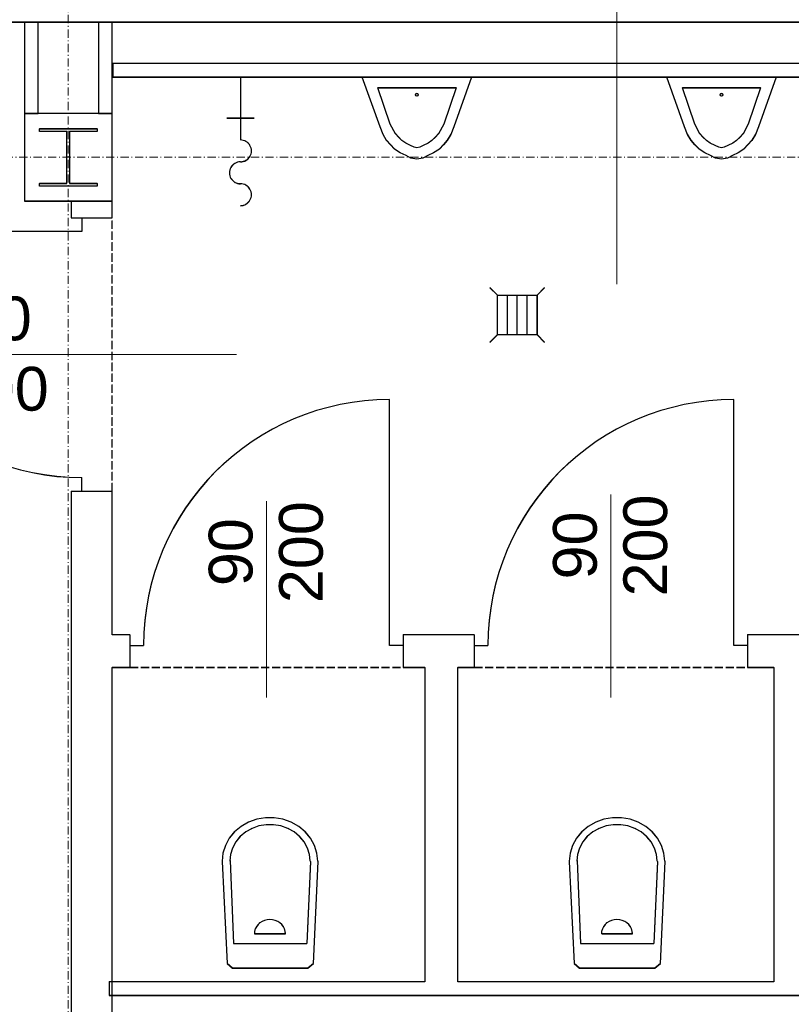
# Model space of a CAD drawing. Header units: millimetres. Extents: x -8642 to 28269, y -6609 to 3701.
# Tile 58 of 256: x 310 to 592, y -4373 to -4013. Entities that reach past the tile are written whole.
import ezdxf
from ezdxf.enums import TextEntityAlignment as Align

# ---------------------------------------------------------------- set-up
doc = ezdxf.new("R2010")
doc.units = ezdxf.units.MM
doc.header["$LTSCALE"] = 1000
doc.header["$MEASUREMENT"] = 0
for name, pattern in [('rzut 1 pietra$0$ArchiTECH.PC 1. Line Type', [0.004, 0.003, -0.001]), ('rzut 1 pietra$0$ArchiTECH.PC 5. Line Type', [0.0053, 0.003, -0.001, 0.0003, -0.001]), ('rzut 1 pietra$0$ArchiTECH.PC Solid Line Type', [0]), ('SUFIT_1 PIETRO$0$ArchiTECH.PC 1. Line Type', [0.004, 0.003, -0.001]), ('SUFIT_1 PIETRO$0$ArchiTECH.PC Solid Line Type', [0])]:
    doc.linetypes.add(name, pattern=pattern)
doc.layers.add('IS_ARCH', color=254, linetype='Continuous', lineweight=18)
for name, color, linetype in [('SUFIT_1 PIETRO$0$ELEM KONSTRUKCJI - inwent', 254, 'Continuous'), ('SUFIT_1 PIETRO$0$INWENTARYZACJA', 254, 'Continuous'), ('SUFIT_1 PIETRO$0$Kalka 1', 254, 'Continuous')]:
    doc.layers.add(name, color=color, linetype=linetype)
doc.styles.add('rzut 1 pietra$0$ArchiTECHStyle1', font='arial.ttf', dxfattribs={"height": 0.16})

msp = doc.modelspace()

# ---------------------------------------------------------------- linework, layer by layer
at = {"layer": 'IS_ARCH', "linetype": 'rzut 1 pietra$0$ArchiTECH.PC 5. Line Type'}
for p, q in [((327.47, -3083.76), (327.16, -6167.91)), ((-3575.49, -4062.89), (2865.34, -4063.51)), ((-3575.49, -4062.89), (8802.36, -4064.08))]:
    msp.add_line(p, q, dxfattribs=at)
at = {"layer": 'IS_ARCH', "linetype": 'rzut 1 pietra$0$ArchiTECH.PC Solid Line Type'}
for p, q in [((528.08, -3908.02), (528.08, -4109.69)), ((-745.12, -4013.69), (728.45, -4013.83)), ((316.39, -4013.79), (311.39, -4013.79)), ((311.39, -4013.79), (311.39, -4047.27)), ((316.39, -4047.27), (316.39, -4013.79)), ((343.39, -4013.79), (338.39, -4013.79)), ((338.39, -4013.79), (338.39, -4047.27)), ((343.39, -4047.27), (343.39, -4013.79)), ((343.66, -4028.9), (343.66, -4033.9)), ((713.42, -4028.9), (343.66, -4028.9)), ((343.66, -4033.9), (713.42, -4033.9)), ((390.37, -4033.9), (390.37, -4056.9)), ((441.43, -4052.08), (434.93, -4033.9)), ((434.93, -4033.9), (474.93, -4033.9)), ((474.93, -4033.9), (468.43, -4052.08)), ((474.93, -4033.9), (474.93, -4033.9)), ((552.83, -4052.08), (546.33, -4033.9)), ((546.33, -4033.9), (586.33, -4033.9)), ((586.33, -4033.9), (579.83, -4052.08)), ((586.33, -4033.9), (586.33, -4033.9)), ((445.13, -4051.07), (440.63, -4037.84)), ((440.63, -4037.84), (469.23, -4037.84)), ((469.23, -4037.84), (464.73, -4051.07)), ((469.23, -4037.84), (469.23, -4037.84)), ((556.53, -4051.07), (552.03, -4037.84)), ((552.03, -4037.84), (580.63, -4037.84)), ((580.63, -4037.84), (576.13, -4051.07)), ((580.63, -4037.84), (580.63, -4037.84)), ((311.39, -4047.27), (316.39, -4047.27)), ((343.39, -4047.27), (311.39, -4047.27)), ((311.39, -4047.27), (311.39, -4079.27)), ((338.39, -4047.27), (343.39, -4047.27)), ((343.39, -4079.27), (343.39, -4047.27)), ((343.39, -4047.27), (343.39, -4047.27)), ((385.37, -4048.9), (395.37, -4048.9)), ((447.03, -4054.61), (445.13, -4051.07)), ((464.73, -4051.07), (462.83, -4054.61)), ((558.43, -4054.61), (556.53, -4051.07)), ((576.13, -4051.07), (574.23, -4054.61)), ((316.89, -4052.77), (337.89, -4052.77)), ((316.89, -4053.77), (316.89, -4052.77)), ((316.89, -4052.77), (316.89, -4052.77)), ((316.89, -4052.77), (337.89, -4052.77)), ((316.89, -4053.77), (316.89, -4052.77)), ((326.89, -4053.77), (316.89, -4053.77)), ((326.89, -4053.77), (316.89, -4053.77)), ((326.89, -4072.77), (326.89, -4053.77)), ((326.89, -4072.77), (326.89, -4053.77)), ((337.89, -4053.77), (327.89, -4053.77)), ((327.89, -4053.77), (327.89, -4072.77)), ((337.89, -4053.77), (327.89, -4053.77)), ((327.89, -4053.77), (327.89, -4072.77)), ((337.89, -4052.77), (337.89, -4053.77)), ((337.89, -4052.77), (337.89, -4053.77)), ((442.53, -4054.91), (441.43, -4052.08)), ((443.83, -4057.03), (442.53, -4054.91)), ((448.13, -4055.82), (447.03, -4054.61)), ((462.83, -4054.61), (461.73, -4055.82)), ((467.33, -4054.91), (466.03, -4057.03)), ((468.43, -4052.08), (467.33, -4054.91)), ((553.93, -4054.91), (552.83, -4052.08)), ((555.23, -4057.03), (553.93, -4054.91)), ((559.53, -4055.82), (558.43, -4054.61)), ((574.23, -4054.61), (573.13, -4055.82)), ((578.73, -4054.91), (577.43, -4057.03)), ((579.83, -4052.08), (578.73, -4054.91)), ((445.23, -4058.65), (443.83, -4057.03)), ((446.73, -4060.27), (445.23, -4058.65)), ((449.43, -4057.13), (448.13, -4055.82)), ((450.83, -4058.04), (449.43, -4057.13)), ((452.63, -4058.95), (450.83, -4058.04)), ((453.93, -4059.56), (452.63, -4058.95)), ((457.23, -4058.95), (455.93, -4059.56)), ((459.03, -4058.04), (457.23, -4058.95)), ((460.43, -4057.13), (459.03, -4058.04)), ((461.73, -4055.82), (460.43, -4057.13)), ((464.63, -4058.65), (463.13, -4060.27)), ((466.03, -4057.03), (464.63, -4058.65)), ((556.63, -4058.65), (555.23, -4057.03)), ((558.13, -4060.27), (556.63, -4058.65)), ((560.83, -4057.13), (559.53, -4055.82)), ((562.23, -4058.04), (560.83, -4057.13)), ((564.03, -4058.95), (562.23, -4058.04)), ((565.33, -4059.56), (564.03, -4058.95)), ((568.63, -4058.95), (567.33, -4059.56)), ((570.43, -4058.04), (568.63, -4058.95)), ((571.83, -4057.13), (570.43, -4058.04)), ((573.13, -4055.82), (571.83, -4057.13)), ((576.03, -4058.65), (574.53, -4060.27)), ((577.43, -4057.03), (576.03, -4058.65)), ((448.83, -4061.58), (446.73, -4060.27)), ((450.93, -4062.59), (448.83, -4061.58)), ((452.73, -4063.5), (450.93, -4062.59)), ((454.93, -4059.76), (453.93, -4059.56)), ((455.93, -4059.56), (454.93, -4059.76)), ((458.93, -4062.59), (457.13, -4063.5)), ((461.03, -4061.58), (458.93, -4062.59)), ((463.13, -4060.27), (461.03, -4061.58)), ((560.23, -4061.58), (558.13, -4060.27)), ((562.33, -4062.59), (560.23, -4061.58)), ((564.13, -4063.5), (562.33, -4062.59)), ((566.33, -4059.76), (565.33, -4059.56)), ((567.33, -4059.56), (566.33, -4059.76)), ((570.33, -4062.59), (568.53, -4063.5)), ((572.43, -4061.58), (570.33, -4062.59)), ((574.53, -4060.27), (572.43, -4061.58)), ((454.93, -4063.9), (452.73, -4063.5)), ((457.13, -4063.5), (454.93, -4063.9)), ((566.33, -4063.9), (564.13, -4063.5)), ((568.53, -4063.5), (566.33, -4063.9)), ((316.89, -4073.77), (316.89, -4072.77)), ((316.89, -4072.77), (326.89, -4072.77)), ((316.89, -4073.77), (316.89, -4072.77)), ((316.89, -4072.77), (326.89, -4072.77)), ((327.89, -4072.77), (337.89, -4072.77)), ((327.89, -4072.77), (337.89, -4072.77)), ((337.89, -4072.77), (337.89, -4073.77)), ((337.89, -4072.77), (337.89, -4073.77)), ((337.89, -4073.77), (316.89, -4073.77)), ((337.89, -4073.77), (316.89, -4073.77)), ((311.39, -4079.27), (343.39, -4079.27)), ((343.39, -4079.27), (328.39, -4079.27)), ((328.39, -4079.27), (328.39, -4085.42)), ((343.39, -4085.42), (343.39, -4079.27)), ((328.39, -4085.42), (332.39, -4085.42)), ((332.39, -4085.42), (340.39, -4085.42)), ((332.39, -4085.42), (332.39, -4090.42)), ((340.39, -4085.42), (343.39, -4085.42)), ((332.39, -4090.42), (242.39, -4090.42)), ((484.41, -4113.7), (481.6, -4110.97)), ((498.87, -4113.7), (501.6, -4110.97)), ((484.41, -4113.7), (498.87, -4113.7)), ((484.41, -4128.16), (484.41, -4113.7)), ((488.03, -4128.16), (488.03, -4113.7)), ((491.64, -4128.16), (491.64, -4113.7)), ((495.25, -4128.16), (495.25, -4113.7)), ((498.87, -4113.7), (498.87, -4128.16)), ((498.87, -4128.16), (498.87, -4113.7)), ((484.41, -4128.16), (481.6, -4130.97)), ((498.87, -4128.16), (484.41, -4128.16)), ((498.87, -4128.16), (501.6, -4130.97)), ((388.94, -4135.42), (282.94, -4135.42)), ((444.93, -4241.87), (444.93, -4151.87)), ((570.87, -4241.87), (570.87, -4151.87)), ((332.39, -4185.42), (332.39, -4180.42)), ((328.39, -4185.42), (328.39, -4387.94)), ((328.39, -4185.42), (332.39, -4185.42)), ((332.39, -4185.42), (340.39, -4185.42)), ((340.39, -4185.42), (343.39, -4185.42)), ((343.39, -4237.87), (343.39, -4185.42)), ((525.87, -4260.9), (525.87, -4186.62)), ((399.93, -4260.9), (399.93, -4189.07)), ((349.93, -4237.87), (343.39, -4237.87)), ((349.93, -4237.87), (349.93, -4241.87)), ((475.87, -4237.87), (449.93, -4237.87)), ((449.93, -4237.87), (449.93, -4241.87)), ((475.87, -4237.87), (475.87, -4241.87)), ((604.46, -4237.87), (575.87, -4237.87)), ((575.87, -4237.87), (575.87, -4241.87)), ((349.93, -4241.87), (349.93, -4249.87)), ((349.93, -4241.87), (354.93, -4241.87)), ((449.93, -4241.87), (444.93, -4241.87)), ((449.93, -4241.87), (449.93, -4249.87)), ((475.87, -4241.87), (475.87, -4249.87)), ((475.87, -4241.87), (480.87, -4241.87)), ((575.87, -4241.87), (570.87, -4241.87)), ((575.87, -4241.87), (575.87, -4249.87)), ((343.39, -4387.94), (343.39, -4249.87)), ((343.39, -4249.87), (349.93, -4249.87)), ((449.93, -4249.87), (457.83, -4249.87)), ((457.83, -4249.87), (457.83, -4364.85)), ((469.83, -4249.87), (475.87, -4249.87)), ((469.83, -4364.85), (469.83, -4249.87)), ((575.87, -4249.87), (585.43, -4249.87)), ((585.43, -4249.87), (585.43, -4364.85)), ((393.36, -4306.43), (390.62, -4307.99)), ((396.37, -4305.37), (393.36, -4306.43)), ((399.54, -4304.83), (396.37, -4305.37)), ((399.79, -4307.38), (397.13, -4307.84)), ((402.76, -4304.83), (399.54, -4304.83)), ((402.5, -4307.38), (399.79, -4307.38)), ((405.16, -4307.84), (402.5, -4307.38)), ((405.93, -4305.37), (402.76, -4304.83)), ((408.94, -4306.43), (405.93, -4305.37)), ((411.68, -4307.99), (408.94, -4306.43)), ((520.32, -4306.43), (517.58, -4307.99)), ((523.33, -4305.37), (520.32, -4306.43)), ((526.5, -4304.83), (523.33, -4305.37)), ((526.75, -4307.38), (524.09, -4307.84)), ((529.72, -4304.83), (526.5, -4304.83)), ((529.46, -4307.38), (526.75, -4307.38)), ((532.12, -4307.84), (529.46, -4307.38)), ((532.89, -4305.37), (529.72, -4304.83)), ((535.9, -4306.43), (532.89, -4305.37)), ((538.64, -4307.99), (535.9, -4306.43)), ((388.24, -4309.98), (386.29, -4312.33)), ((390.62, -4307.99), (388.24, -4309.98)), ((392.3, -4310.04), (390.3, -4311.71)), ((394.61, -4308.73), (392.3, -4310.04)), ((397.13, -4307.84), (394.61, -4308.73)), ((407.69, -4308.73), (405.16, -4307.84)), ((409.99, -4310.03), (407.69, -4308.73)), ((412, -4311.7), (409.99, -4310.03)), ((414.07, -4309.98), (411.68, -4307.99)), ((416.01, -4312.33), (414.07, -4309.98)), ((515.19, -4309.98), (513.25, -4312.33)), ((517.58, -4307.99), (515.19, -4309.98)), ((519.26, -4310.04), (517.26, -4311.71)), ((521.57, -4308.73), (519.26, -4310.04)), ((524.09, -4307.84), (521.57, -4308.73)), ((534.65, -4308.73), (532.12, -4307.84)), ((536.95, -4310.03), (534.65, -4308.73)), ((538.95, -4311.7), (536.95, -4310.03)), ((541.02, -4309.98), (538.64, -4307.99)), ((542.97, -4312.33), (541.02, -4309.98)), ((386.29, -4312.33), (384.85, -4314.97)), ((388.67, -4313.69), (387.46, -4315.91)), ((390.3, -4311.71), (388.67, -4313.69)), ((413.63, -4313.68), (412, -4311.7)), ((414.85, -4315.9), (413.63, -4313.68)), ((417.46, -4314.97), (416.01, -4312.33)), ((513.25, -4312.33), (511.8, -4314.97)), ((515.62, -4313.69), (514.41, -4315.91)), ((517.26, -4311.71), (515.62, -4313.69)), ((540.59, -4313.68), (538.95, -4311.7)), ((541.8, -4315.9), (540.59, -4313.68)), ((544.41, -4314.97), (542.97, -4312.33)), ((383.96, -4317.81), (383.65, -4320.75)), ((384.85, -4314.97), (383.96, -4317.81)), ((386.71, -4318.29), (386.45, -4320.76)), ((387.46, -4315.91), (386.71, -4318.29)), ((415.59, -4318.28), (414.85, -4315.9)), ((415.85, -4320.76), (415.59, -4318.28)), ((418.35, -4317.81), (417.46, -4314.97)), ((418.65, -4320.75), (418.35, -4317.81)), ((510.92, -4317.81), (510.61, -4320.75)), ((511.8, -4314.97), (510.92, -4317.81)), ((513.67, -4318.29), (513.41, -4320.76)), ((514.41, -4315.91), (513.67, -4318.29)), ((542.55, -4318.28), (541.8, -4315.9)), ((542.81, -4320.76), (542.55, -4318.28)), ((545.3, -4317.81), (544.41, -4314.97)), ((545.61, -4320.75), (545.3, -4317.81)), ((383.65, -4320.8), (385.45, -4358.11)), ((386.55, -4320.53), (387.85, -4350.87)), ((415.95, -4320.8), (414.65, -4350.87)), ((417.05, -4358.11), (418.75, -4320.8)), ((510.61, -4320.8), (512.41, -4358.11)), ((513.51, -4320.53), (514.81, -4350.87)), ((542.91, -4320.8), (541.61, -4350.87)), ((544.01, -4358.11), (545.71, -4320.8)), ((397.49, -4343.29), (396.79, -4343.93)), ((398.3, -4342.77), (397.49, -4343.29)), ((399.2, -4342.38), (398.3, -4342.77)), ((400.16, -4342.15), (399.2, -4342.38)), ((401.15, -4342.07), (400.16, -4342.15)), ((402.14, -4342.15), (401.15, -4342.07)), ((403.1, -4342.38), (402.14, -4342.15)), ((404, -4342.77), (403.1, -4342.38)), ((404.82, -4343.29), (404, -4342.77)), ((405.52, -4343.93), (404.82, -4343.29)), ((524.45, -4343.29), (523.74, -4343.93)), ((525.26, -4342.77), (524.45, -4343.29)), ((526.16, -4342.38), (525.26, -4342.77)), ((527.12, -4342.15), (526.16, -4342.38)), ((528.11, -4342.07), (527.12, -4342.15)), ((529.1, -4342.15), (528.11, -4342.07)), ((530.06, -4342.38), (529.1, -4342.15)), ((530.96, -4342.77), (530.06, -4342.38)), ((531.77, -4343.29), (530.96, -4342.77)), ((532.48, -4343.93), (531.77, -4343.29)), ((395.54, -4346.38), (395.45, -4347.29)), ((395.8, -4345.5), (395.54, -4346.38)), ((395.55, -4347.29), (406.85, -4347.29)), ((396.22, -4344.68), (395.8, -4345.5)), ((396.79, -4343.93), (396.22, -4344.68)), ((406.09, -4344.68), (405.52, -4343.93)), ((406.51, -4345.5), (406.09, -4344.68)), ((406.77, -4346.38), (406.51, -4345.5)), ((406.85, -4347.29), (406.77, -4346.38)), ((522.5, -4346.38), (522.41, -4347.29)), ((522.75, -4345.5), (522.5, -4346.38)), ((522.51, -4347.29), (533.81, -4347.29)), ((523.17, -4344.68), (522.75, -4345.5)), ((523.74, -4343.93), (523.17, -4344.68)), ((533.05, -4344.68), (532.48, -4343.93)), ((533.47, -4345.5), (533.05, -4344.68)), ((533.72, -4346.38), (533.47, -4345.5)), ((533.81, -4347.29), (533.72, -4346.38)), ((387.85, -4350.87), (414.65, -4350.87)), ((514.81, -4350.87), (541.61, -4350.87)), ((385.45, -4358.11), (387.45, -4359.85)), ((415.05, -4359.85), (417.05, -4358.11)), ((512.41, -4358.11), (514.41, -4359.85)), ((542.01, -4359.85), (544.01, -4358.11)), ((387.25, -4359.85), (415.15, -4359.85)), ((514.21, -4359.85), (542.11, -4359.85)), ((342.4, -4364.85), (342.4, -4369.85)), ((457.83, -4364.85), (342.4, -4364.85)), ((585.43, -4364.85), (469.83, -4364.85)), ((342.4, -4369.85), (713.42, -4369.85))]:
    msp.add_line(p, q, dxfattribs=at)
at = {"layer": 'IS_ARCH', "linetype": 'rzut 1 pietra$0$ArchiTECH.PC 1. Line Type'}
for p, q in [((343.39, -4185.42), (343.39, -4085.42)), ((349.93, -4249.87), (449.93, -4249.87)), ((475.87, -4249.87), (575.87, -4249.87))]:
    msp.add_line(p, q, dxfattribs=at)
at = {"layer": 'IS_ARCH', "linetype": 'rzut 1 pietra$0$ArchiTECH.PC Solid Line Type'}
for centre in [(454.93, -4040.37), (566.33, -4040.37)]:
    msp.add_circle(centre, 0.5, dxfattribs=at)
for centre, radius, start, end in [((390.38, -4060.91), 4.01, 269.7735, 90.2265), ((390.35, -4068.92), 4.01, 89.7735, 270.2265), ((390.38, -4076.94), 4.01, 269.7735, 90.2265), ((332.39, -4090.42), 90, 180, 270), ((444.93, -4241.87), 90, 90, 180), ((570.87, -4241.87), 90, 90, 180)]:
    msp.add_arc(centre, radius, start, end, dxfattribs=at)
at = {"layer": 'SUFIT_1 PIETRO$0$ELEM KONSTRUKCJI - inwent', "linetype": 'SUFIT_1 PIETRO$0$ArchiTECH.PC Solid Line Type'}
for p, q in [((343.39, -4047.35), (311.39, -4047.35)), ((311.39, -4047.35), (311.39, -4079.35)), ((343.39, -4079.35), (343.39, -4047.35)), ((343.39, -4047.35), (343.39, -4047.35)), ((316.89, -4052.85), (337.89, -4052.85)), ((316.89, -4053.85), (316.89, -4052.85)), ((316.89, -4052.85), (316.89, -4052.85)), ((316.89, -4052.85), (337.89, -4052.85)), ((316.89, -4053.85), (316.89, -4052.85)), ((326.89, -4053.85), (316.89, -4053.85)), ((326.89, -4053.85), (316.89, -4053.85)), ((326.89, -4072.85), (326.89, -4053.85)), ((326.89, -4072.85), (326.89, -4053.85)), ((337.89, -4053.85), (327.89, -4053.85)), ((327.89, -4053.85), (327.89, -4072.85)), ((337.89, -4053.85), (327.89, -4053.85)), ((327.89, -4053.85), (327.89, -4072.85)), ((337.89, -4052.85), (337.89, -4053.85)), ((337.89, -4052.85), (337.89, -4053.85)), ((316.89, -4073.85), (316.89, -4072.85)), ((316.89, -4072.85), (326.89, -4072.85)), ((316.89, -4073.85), (316.89, -4072.85)), ((316.89, -4072.85), (326.89, -4072.85)), ((327.89, -4072.85), (337.89, -4072.85)), ((327.89, -4072.85), (337.89, -4072.85)), ((337.89, -4072.85), (337.89, -4073.85)), ((337.89, -4072.85), (337.89, -4073.85)), ((337.89, -4073.85), (316.89, -4073.85)), ((337.89, -4073.85), (316.89, -4073.85)), ((311.39, -4079.35), (343.39, -4079.35))]:
    msp.add_line(p, q, dxfattribs=at)
at = {"layer": 'SUFIT_1 PIETRO$0$INWENTARYZACJA', "linetype": 'SUFIT_1 PIETRO$0$ArchiTECH.PC Solid Line Type'}
for p, q in [((316.39, -4013.87), (311.39, -4013.87)), ((311.39, -4013.87), (311.39, -4047.35)), ((316.39, -4047.35), (316.39, -4013.87)), ((343.39, -4013.87), (338.39, -4013.87)), ((338.39, -4013.87), (338.39, -4047.35)), ((343.39, -4047.35), (343.39, -4013.87)), ((343.66, -4028.99), (343.66, -4033.99)), ((713.42, -4028.99), (343.66, -4028.99)), ((343.66, -4033.99), (713.42, -4033.99)), ((390.37, -4033.99), (390.37, -4056.99)), ((441.43, -4052.17), (434.93, -4033.99)), ((434.93, -4033.99), (474.93, -4033.99)), ((474.93, -4033.99), (468.43, -4052.17)), ((474.93, -4033.99), (474.93, -4033.99)), ((552.83, -4052.17), (546.33, -4033.99)), ((546.33, -4033.99), (586.33, -4033.99)), ((586.33, -4033.99), (579.83, -4052.17)), ((586.33, -4033.99), (586.33, -4033.99)), ((445.13, -4051.16), (440.63, -4037.92)), ((440.63, -4037.92), (469.23, -4037.92)), ((469.23, -4037.92), (464.73, -4051.16)), ((469.23, -4037.92), (469.23, -4037.92)), ((556.53, -4051.16), (552.03, -4037.92)), ((552.03, -4037.92), (580.63, -4037.92)), ((580.63, -4037.92), (576.13, -4051.16)), ((580.63, -4037.92), (580.63, -4037.92)), ((311.39, -4047.35), (316.39, -4047.35)), ((338.39, -4047.35), (343.39, -4047.35)), ((385.37, -4048.99), (395.37, -4048.99)), ((447.03, -4054.69), (445.13, -4051.16)), ((464.73, -4051.16), (462.83, -4054.69)), ((558.43, -4054.69), (556.53, -4051.16)), ((576.13, -4051.16), (574.23, -4054.69)), ((442.53, -4055), (441.43, -4052.17)), ((443.83, -4057.12), (442.53, -4055)), ((448.13, -4055.9), (447.03, -4054.69)), ((462.83, -4054.69), (461.73, -4055.9)), ((467.33, -4055), (466.03, -4057.12)), ((468.43, -4052.17), (467.33, -4055)), ((553.93, -4055), (552.83, -4052.17)), ((555.23, -4057.12), (553.93, -4055)), ((559.53, -4055.9), (558.43, -4054.69)), ((574.23, -4054.69), (573.13, -4055.9)), ((578.73, -4055), (577.43, -4057.12)), ((579.83, -4052.17), (578.73, -4055)), ((445.23, -4058.73), (443.83, -4057.12)), ((446.73, -4060.35), (445.23, -4058.73)), ((449.43, -4057.22), (448.13, -4055.9)), ((450.83, -4058.13), (449.43, -4057.22)), ((452.63, -4059.04), (450.83, -4058.13)), ((453.93, -4059.64), (452.63, -4059.04)), ((457.23, -4059.04), (455.93, -4059.64)), ((459.03, -4058.13), (457.23, -4059.04)), ((460.43, -4057.22), (459.03, -4058.13)), ((461.73, -4055.9), (460.43, -4057.22)), ((464.63, -4058.73), (463.13, -4060.35)), ((466.03, -4057.12), (464.63, -4058.73)), ((556.63, -4058.73), (555.23, -4057.12)), ((558.13, -4060.35), (556.63, -4058.73)), ((560.83, -4057.22), (559.53, -4055.9)), ((562.23, -4058.13), (560.83, -4057.22)), ((564.03, -4059.04), (562.23, -4058.13)), ((565.33, -4059.64), (564.03, -4059.04)), ((568.63, -4059.04), (567.33, -4059.64)), ((570.43, -4058.13), (568.63, -4059.04)), ((571.83, -4057.22), (570.43, -4058.13)), ((573.13, -4055.9), (571.83, -4057.22)), ((576.03, -4058.73), (574.53, -4060.35)), ((577.43, -4057.12), (576.03, -4058.73)), ((448.83, -4061.66), (446.73, -4060.35)), ((450.93, -4062.67), (448.83, -4061.66)), ((452.73, -4063.58), (450.93, -4062.67)), ((454.93, -4059.84), (453.93, -4059.64)), ((455.93, -4059.64), (454.93, -4059.84)), ((458.93, -4062.67), (457.13, -4063.58)), ((461.03, -4061.66), (458.93, -4062.67)), ((463.13, -4060.35), (461.03, -4061.66)), ((560.23, -4061.66), (558.13, -4060.35)), ((562.33, -4062.67), (560.23, -4061.66)), ((564.13, -4063.58), (562.33, -4062.67)), ((566.33, -4059.84), (565.33, -4059.64)), ((567.33, -4059.64), (566.33, -4059.84)), ((570.33, -4062.67), (568.53, -4063.58)), ((572.43, -4061.66), (570.33, -4062.67)), ((574.53, -4060.35), (572.43, -4061.66)), ((454.93, -4063.99), (452.73, -4063.58)), ((457.13, -4063.58), (454.93, -4063.99)), ((566.33, -4063.99), (564.13, -4063.58)), ((568.53, -4063.58), (566.33, -4063.99)), ((343.39, -4079.35), (328.39, -4079.35)), ((328.39, -4079.35), (328.39, -4085.5)), ((343.39, -4085.5), (343.39, -4079.35)), ((328.39, -4085.5), (332.39, -4085.5)), ((332.39, -4085.5), (340.39, -4085.5)), ((332.39, -4085.5), (332.39, -4090.5)), ((340.39, -4085.5), (343.39, -4085.5)), ((332.39, -4090.5), (242.39, -4090.5)), ((484.41, -4113.79), (481.6, -4111.05)), ((498.87, -4113.79), (501.6, -4111.05)), ((484.41, -4113.79), (498.87, -4113.79)), ((484.41, -4128.24), (484.41, -4113.79)), ((488.03, -4128.24), (488.03, -4113.79)), ((491.64, -4128.24), (491.64, -4113.79)), ((495.25, -4128.24), (495.25, -4113.79)), ((498.87, -4113.79), (498.87, -4128.24)), ((498.87, -4128.24), (498.87, -4113.79)), ((484.41, -4128.24), (481.6, -4131.05)), ((498.87, -4128.24), (484.41, -4128.24)), ((498.87, -4128.24), (501.6, -4131.05)), ((444.93, -4241.95), (444.93, -4151.95)), ((570.87, -4241.95), (570.87, -4151.95)), ((332.39, -4185.5), (332.39, -4180.5)), ((328.39, -4185.5), (328.39, -4388.02)), ((328.39, -4185.5), (332.39, -4185.5)), ((332.39, -4185.5), (340.39, -4185.5)), ((340.39, -4185.5), (343.39, -4185.5)), ((343.39, -4237.95), (343.39, -4185.5)), ((349.93, -4237.95), (343.39, -4237.95)), ((349.93, -4237.95), (349.93, -4241.95)), ((475.87, -4237.95), (449.93, -4237.95)), ((449.93, -4237.95), (449.93, -4241.95)), ((475.87, -4237.95), (475.87, -4241.95)), ((604.46, -4237.95), (575.87, -4237.95)), ((575.87, -4237.95), (575.87, -4241.95)), ((349.93, -4241.95), (349.93, -4249.95)), ((349.93, -4241.95), (354.93, -4241.95)), ((449.93, -4241.95), (444.93, -4241.95)), ((449.93, -4241.95), (449.93, -4249.95)), ((475.87, -4241.95), (475.87, -4249.95)), ((475.87, -4241.95), (480.87, -4241.95)), ((575.87, -4241.95), (570.87, -4241.95)), ((575.87, -4241.95), (575.87, -4249.95)), ((343.39, -4388.02), (343.39, -4249.95)), ((343.39, -4249.95), (349.93, -4249.95)), ((449.93, -4249.95), (457.83, -4249.95)), ((457.83, -4249.95), (457.83, -4364.93)), ((469.83, -4249.95), (475.87, -4249.95)), ((469.83, -4364.93), (469.83, -4249.95)), ((575.87, -4249.95), (585.43, -4249.95)), ((585.43, -4249.95), (585.43, -4364.93)), ((393.36, -4306.52), (390.62, -4308.07)), ((396.37, -4305.45), (393.36, -4306.52)), ((399.54, -4304.91), (396.37, -4305.45)), ((399.79, -4307.47), (397.13, -4307.92)), ((402.76, -4304.91), (399.54, -4304.91)), ((402.5, -4307.47), (399.79, -4307.47)), ((405.16, -4307.92), (402.5, -4307.47)), ((405.93, -4305.45), (402.76, -4304.91)), ((408.94, -4306.52), (405.93, -4305.45)), ((411.68, -4308.07), (408.94, -4306.52)), ((520.32, -4306.52), (517.58, -4308.07)), ((523.33, -4305.45), (520.32, -4306.52)), ((526.5, -4304.91), (523.33, -4305.45)), ((526.75, -4307.47), (524.09, -4307.92)), ((529.72, -4304.91), (526.5, -4304.91)), ((529.46, -4307.47), (526.75, -4307.47)), ((532.12, -4307.92), (529.46, -4307.47)), ((532.89, -4305.45), (529.72, -4304.91)), ((535.9, -4306.52), (532.89, -4305.45)), ((538.64, -4308.07), (535.9, -4306.52)), ((388.24, -4310.06), (386.29, -4312.41)), ((390.62, -4308.07), (388.24, -4310.06)), ((392.3, -4310.12), (390.3, -4311.79)), ((394.61, -4308.82), (392.3, -4310.12)), ((397.13, -4307.92), (394.61, -4308.82)), ((407.69, -4308.81), (405.16, -4307.92)), ((409.99, -4310.12), (407.69, -4308.81)), ((412, -4311.79), (409.99, -4310.12)), ((414.07, -4310.06), (411.68, -4308.07)), ((416.01, -4312.41), (414.07, -4310.06)), ((515.19, -4310.06), (513.25, -4312.41)), ((517.58, -4308.07), (515.19, -4310.06)), ((519.26, -4310.12), (517.26, -4311.79)), ((521.57, -4308.82), (519.26, -4310.12)), ((524.09, -4307.92), (521.57, -4308.82)), ((534.65, -4308.81), (532.12, -4307.92)), ((536.95, -4310.12), (534.65, -4308.81)), ((538.95, -4311.79), (536.95, -4310.12)), ((541.02, -4310.06), (538.64, -4308.07)), ((542.97, -4312.41), (541.02, -4310.06)), ((386.29, -4312.41), (384.85, -4315.06)), ((388.67, -4313.77), (387.46, -4315.99)), ((390.3, -4311.79), (388.67, -4313.77)), ((413.63, -4313.76), (412, -4311.79)), ((414.85, -4315.98), (413.63, -4313.76)), ((417.46, -4315.06), (416.01, -4312.41)), ((513.25, -4312.41), (511.8, -4315.06)), ((515.62, -4313.77), (514.41, -4315.99)), ((517.26, -4311.79), (515.62, -4313.77)), ((540.59, -4313.76), (538.95, -4311.79)), ((541.8, -4315.98), (540.59, -4313.76)), ((544.41, -4315.06), (542.97, -4312.41)), ((383.96, -4317.9), (383.65, -4320.84)), ((384.85, -4315.06), (383.96, -4317.9)), ((386.71, -4318.38), (386.45, -4320.85)), ((387.46, -4315.99), (386.71, -4318.38)), ((415.59, -4318.37), (414.85, -4315.98)), ((415.85, -4320.84), (415.59, -4318.37)), ((418.35, -4317.9), (417.46, -4315.06)), ((418.65, -4320.84), (418.35, -4317.9)), ((510.92, -4317.9), (510.61, -4320.84)), ((511.8, -4315.06), (510.92, -4317.9)), ((513.67, -4318.38), (513.41, -4320.85)), ((514.41, -4315.99), (513.67, -4318.38)), ((542.55, -4318.37), (541.8, -4315.98)), ((542.81, -4320.84), (542.55, -4318.37)), ((545.3, -4317.9), (544.41, -4315.06)), ((545.61, -4320.84), (545.3, -4317.9)), ((383.65, -4320.88), (385.45, -4358.19)), ((386.55, -4320.61), (387.85, -4350.95)), ((415.95, -4320.88), (414.65, -4350.95)), ((417.05, -4358.19), (418.75, -4320.88)), ((510.61, -4320.88), (512.41, -4358.19)), ((513.51, -4320.61), (514.81, -4350.95)), ((542.91, -4320.88), (541.61, -4350.95)), ((544.01, -4358.19), (545.71, -4320.88)), ((397.49, -4343.37), (396.79, -4344.02)), ((398.3, -4342.85), (397.49, -4343.37)), ((399.2, -4342.47), (398.3, -4342.85)), ((400.16, -4342.23), (399.2, -4342.47)), ((401.15, -4342.15), (400.16, -4342.23)), ((402.14, -4342.23), (401.15, -4342.15)), ((403.1, -4342.47), (402.14, -4342.23)), ((404, -4342.85), (403.1, -4342.47)), ((404.82, -4343.37), (404, -4342.85)), ((405.52, -4344.02), (404.82, -4343.37)), ((524.45, -4343.37), (523.74, -4344.02)), ((525.26, -4342.85), (524.45, -4343.37)), ((526.16, -4342.47), (525.26, -4342.85)), ((527.12, -4342.23), (526.16, -4342.47)), ((528.11, -4342.15), (527.12, -4342.23)), ((529.1, -4342.23), (528.11, -4342.15)), ((530.06, -4342.47), (529.1, -4342.23)), ((530.96, -4342.85), (530.06, -4342.47)), ((531.77, -4343.37), (530.96, -4342.85)), ((532.48, -4344.02), (531.77, -4343.37)), ((395.54, -4346.47), (395.45, -4347.38)), ((395.8, -4345.59), (395.54, -4346.47)), ((396.22, -4344.76), (395.8, -4345.59)), ((396.79, -4344.02), (396.22, -4344.76)), ((406.09, -4344.76), (405.52, -4344.02)), ((406.51, -4345.59), (406.09, -4344.76)), ((406.77, -4346.47), (406.51, -4345.59)), ((406.85, -4347.38), (406.77, -4346.47)), ((522.5, -4346.47), (522.41, -4347.38)), ((522.75, -4345.59), (522.5, -4346.47)), ((523.17, -4344.76), (522.75, -4345.59)), ((523.74, -4344.02), (523.17, -4344.76)), ((533.05, -4344.76), (532.48, -4344.02)), ((533.47, -4345.59), (533.05, -4344.76)), ((533.72, -4346.47), (533.47, -4345.59)), ((533.81, -4347.38), (533.72, -4346.47)), ((387.85, -4350.95), (414.65, -4350.95)), ((395.55, -4347.38), (406.85, -4347.38)), ((514.81, -4350.95), (541.61, -4350.95)), ((522.51, -4347.38), (533.81, -4347.38)), ((385.45, -4358.19), (387.45, -4359.93)), ((387.25, -4359.93), (415.15, -4359.93)), ((415.05, -4359.93), (417.05, -4358.19)), ((512.41, -4358.19), (514.41, -4359.93)), ((514.21, -4359.93), (542.11, -4359.93)), ((542.01, -4359.93), (544.01, -4358.19)), ((342.4, -4364.93), (342.4, -4369.93)), ((457.83, -4364.93), (342.4, -4364.93)), ((585.43, -4364.93), (469.83, -4364.93)), ((342.4, -4369.93), (713.42, -4369.93))]:
    msp.add_line(p, q, dxfattribs=at)
at = {"layer": 'SUFIT_1 PIETRO$0$INWENTARYZACJA', "linetype": 'SUFIT_1 PIETRO$0$ArchiTECH.PC 1. Line Type'}
for p, q in [((343.39, -4185.5), (343.39, -4085.5)), ((349.93, -4249.95), (449.93, -4249.95)), ((475.87, -4249.95), (575.87, -4249.95))]:
    msp.add_line(p, q, dxfattribs=at)
at = {"layer": 'SUFIT_1 PIETRO$0$INWENTARYZACJA', "linetype": 'SUFIT_1 PIETRO$0$ArchiTECH.PC Solid Line Type'}
for centre in [(454.93, -4040.45), (566.33, -4040.45)]:
    msp.add_circle(centre, 0.5, dxfattribs=at)
for centre, radius, start, end in [((390.38, -4060.99), 4.01, 269.7735, 90.2265), ((390.35, -4069.01), 4.01, 89.7735, 270.2265), ((390.38, -4077.02), 4.01, 269.7735, 90.2265), ((332.39, -4090.5), 90, 180, 270), ((444.93, -4241.95), 90, 90, 180), ((570.87, -4241.95), 90, 90, 180)]:
    msp.add_arc(centre, radius, start, end, dxfattribs=at)
at = {"layer": 'SUFIT_1 PIETRO$0$Kalka 1', "linetype": 'SUFIT_1 PIETRO$0$ArchiTECH.PC Solid Line Type'}
msp.add_line((-745.12, -4013.77), (728.45, -4013.91), dxfattribs=at)

# ---------------------------------------------------------------- texts
at = {"layer": 'IS_ARCH', "style": 'rzut 1 pietra$0$ArchiTECHStyle1'}
for s, p in [('90', (289.16, -4135.05)), ('200', (282.94, -4160.78))]:
    msp.add_text(s, height=16, dxfattribs=at).set_placement(p, align=Align.BOTTOM_LEFT)
for s, p in [('200', (551.24, -4223.96)), ('200', (425.29, -4226.41)), ('90', (525.51, -4217.74)), ('90', (399.56, -4220.19))]:
    msp.add_text(s, height=16, rotation=90, dxfattribs=at).set_placement(p, align=Align.BOTTOM_LEFT)

doc.saveas('drawing.dxf')
